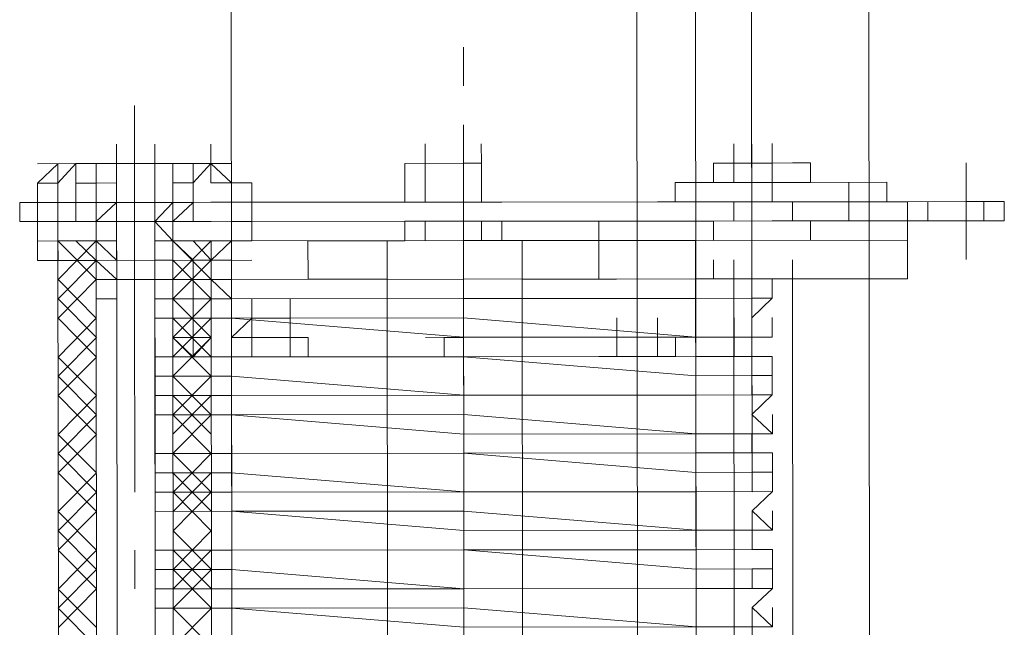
# Model space of a CAD drawing. Header units: inches. Extents: x -5850 to 5646, y 8947 to 13007.
# Tile 226 of 256: x -4032 to -4011, y 11076 to 11089. Entities that reach past the tile are written whole.
import ezdxf

# ---------------------------------------------------------------- set-up
doc = ezdxf.new("R2010")
doc.units = ezdxf.units.IN
doc.header["$MEASUREMENT"] = 0
doc.layers.add('at_Entity', color=7, linetype='Continuous')
doc.layers.add('at_Rect', color=7, linetype='Continuous')

msp = doc.modelspace()

# ---------------------------------------------------------------- linework, layer by layer
at = {"layer": 'at_Entity', "color": 7, "lineweight": 20}
for p, q in [((-4018.275, 10561.155), (-4019.022, 11398.348)), ((-4018.221, 10500.327), (-4019.022, 11398.348)), ((-4013.948, 11398.352), (-4013.146, 10500.332)), ((-4013.146, 10500.332), (-4013.948, 11398.352)), ((-4027.141, 10561.147), (-4027.826, 11328.222)), ((-4016.938, 10500.328), (-4017.677, 11328.231)), ((-4030.12, 11086.186), (-4030.12, 11086.61)), ((-4030.12, 11086.186), (-4030.12, 11086.61)), ((-4029.283, 11086.187), (-4029.284, 11086.611)), ((-4029.283, 11086.187), (-4029.284, 11086.611)), ((-4023.372, 11086.192), (-4023.373, 11086.616)), ((-4023.372, 11086.192), (-4023.373, 11086.616)), ((-4022.536, 11086.193), (-4022.536, 11086.617)), ((-4022.536, 11086.193), (-4022.536, 11086.617)), ((-4022.536, 11086.193), (-4022.536, 11086.617)), ((-4022.145, 11086.193), (-4022.146, 11086.617)), ((-4016.625, 11086.198), (-4016.625, 11086.622)), ((-4016.625, 11086.198), (-4016.625, 11086.622)), ((-4015.788, 11086.199), (-4015.789, 11086.623)), ((-4015.788, 11086.199), (-4015.789, 11086.623)), ((-4015.788, 11086.199), (-4015.789, 11086.623)), ((-4017.071, 11086.198), (-4017.07, 11085.774)), ((-4017.071, 11086.198), (-4016.625, 11086.198)), ((-4016.625, 11086.198), (-4015.788, 11086.199)), ((-4015.788, 11086.199), (-4016.625, 11086.198)), ((-4015.788, 11086.199), (-4016.625, 11086.198)), ((-4016.624, 11085.775), (-4016.625, 11086.198)), ((-4016.625, 11086.198), (-4016.624, 11085.775)), ((-4014.952, 11086.2), (-4015.788, 11086.199)), ((-4015.788, 11086.199), (-4015.342, 11086.2)), ((-4015.342, 11086.2), (-4014.952, 11086.2)), ((-4014.952, 11086.2), (-4014.951, 11085.776)), ((-4031.402, 11086.185), (-4031.848, 11085.761)), ((-4031.012, 11086.186), (-4031.402, 11086.185)), ((-4031.402, 11085.761), (-4031.012, 11086.186)), ((-4031.012, 11086.186), (-4030.566, 11086.186)), ((-4031.012, 11086.186), (-4031.011, 11085.762)), ((-4030.566, 11086.186), (-4028.893, 11086.187)), ((-4030.566, 11086.186), (-4030.565, 11085.338)), ((-4029.283, 11086.187), (-4030.12, 11086.186)), ((-4030.12, 11086.186), (-4029.283, 11086.187)), ((-4030.12, 11086.186), (-4030.119, 11085.339)), ((-4029.283, 11086.187), (-4029.282, 11085.339)), ((-4028.893, 11086.187), (-4028.447, 11086.188)), ((-4028.892, 11085.764), (-4028.893, 11086.187)), ((-4028.893, 11086.187), (-4028.892, 11085.34)), ((-4028.447, 11086.188), (-4027.61, 11086.189)), ((-4028.446, 11085.764), (-4028.056, 11086.188)), ((-4028.056, 11086.188), (-4028.056, 11085.764)), ((-4027.61, 11086.189), (-4027.61, 11085.765)), ((-4022.536, 11086.193), (-4023.818, 11086.192)), ((-4023.818, 11086.192), (-4023.818, 11085.344)), ((-4023.372, 11086.192), (-4022.536, 11086.193)), ((-4022.536, 11086.193), (-4023.372, 11086.192)), ((-4023.372, 11086.192), (-4023.371, 11085.345)), ((-4022.145, 11086.193), (-4022.536, 11086.193)), ((-4022.536, 11086.193), (-4022.145, 11086.193)), ((-4022.536, 11086.193), (-4022.535, 11085.346)), ((-4022.536, 11086.193), (-4022.145, 11086.193)), ((-4022.145, 11086.193), (-4022.145, 11085.346)), ((-4022.145, 11086.193), (-4022.145, 11085.346)), ((-4023.818, 11085.344), (-4023.818, 11085.768)), ((-4023.818, 11085.344), (-4023.818, 11085.768)), ((-4022.145, 11085.346), (-4022.145, 11085.77)), ((-4016.624, 11085.775), (-4017.907, 11085.773)), ((-4017.907, 11085.773), (-4017.907, 11085.35)), ((-4014.951, 11085.776), (-4016.624, 11085.775)), ((-4016.624, 11085.775), (-4015.788, 11085.775)), ((-4014.951, 11085.776), (-4015.788, 11085.775)), ((-4015.788, 11085.775), (-4015.787, 11085.352)), ((-4013.278, 11085.778), (-4014.951, 11085.776)), ((-4014.115, 11085.353), (-4014.115, 11085.777)), ((-4013.278, 11085.354), (-4013.278, 11085.778)), ((-4013.278, 11085.354), (-4013.278, 11085.778)), ((-4031.848, 11085.761), (-4031.847, 11084.919)), ((-4031.848, 11085.337), (-4031.848, 11085.761)), ((-4031.848, 11085.761), (-4031.402, 11085.761)), ((-4031.401, 11085.338), (-4031.402, 11085.761)), ((-4031.011, 11085.762), (-4030.565, 11085.762)), ((-4030.565, 11085.338), (-4030.565, 11085.762)), ((-4028.892, 11085.34), (-4028.892, 11085.764)), ((-4028.892, 11085.764), (-4028.446, 11085.764)), ((-4028.892, 11085.34), (-4028.892, 11085.764)), ((-4028.892, 11085.34), (-4028.892, 11085.764)), ((-4028.056, 11085.764), (-4027.61, 11085.765)), ((-4027.61, 11085.765), (-4027.164, 11085.765)), ((-4027.61, 11085.765), (-4027.609, 11085.341)), ((-4027.164, 11085.765), (-4027.163, 11085.341)), ((-4031.848, 11085.337), (-4032.238, 11085.337)), ((-4032.238, 11085.337), (-4032.238, 11084.919)), ((-4031.401, 11085.338), (-4031.848, 11085.337)), ((-4031.401, 11085.338), (-4031.848, 11085.337)), ((-4031.847, 11084.495), (-4031.848, 11085.337)), ((-4031.848, 11085.337), (-4031.847, 11084.495)), ((-4031.848, 11085.337), (-4031.847, 11084.919)), ((-4031.401, 11084.496), (-4031.401, 11085.338)), ((-4031.011, 11085.338), (-4031.401, 11085.338)), ((-4031.401, 11085.338), (-4031.401, 11084.919)), ((-4030.565, 11085.338), (-4031.011, 11085.338)), ((-4030.565, 11085.338), (-4028.892, 11085.34)), ((-4030.119, 11085.339), (-4030.565, 11085.338)), ((-4030.119, 11085.339), (-4030.118, 11084.921)), ((-4030.119, 11085.339), (-4030.118, 11084.921)), ((-4030.118, 11084.921), (-4030.119, 11085.339)), ((-4030.119, 11085.339), (-4029.282, 11085.339)), ((-4028.892, 11085.34), (-4029.282, 11085.339)), ((-4029.282, 11085.339), (-4029.282, 11084.921)), ((-4029.282, 11085.339), (-4029.282, 11084.921)), ((-4029.282, 11084.921), (-4029.282, 11085.339)), ((-4029.282, 11084.921), (-4029.282, 11085.339)), ((-4028.446, 11085.34), (-4028.892, 11085.34)), ((-4023.818, 11085.344), (-4028.446, 11085.34)), ((-4023.371, 11085.345), (-4028.056, 11085.341)), ((-4027.609, 11085.341), (-4027.163, 11085.341)), ((-4027.609, 11085.341), (-4027.609, 11084.499)), ((-4027.609, 11084.923), (-4027.609, 11085.341)), ((-4027.163, 11085.341), (-4027.163, 11084.923)), ((-4027.163, 11085.341), (-4027.163, 11084.923)), ((-4023.818, 11085.344), (-4022.535, 11085.346)), ((-4022.145, 11085.346), (-4023.818, 11085.344)), ((-4018.297, 11085.349), (-4022.535, 11085.346)), ((-4022.535, 11085.346), (-4022.145, 11085.346)), ((-4022.145, 11085.346), (-4021.698, 11085.346)), ((-4017.07, 11085.35), (-4018.297, 11085.349)), ((-4016.234, 11085.351), (-4017.07, 11085.35)), ((-4016.624, 11084.933), (-4016.624, 11085.351)), ((-4015.787, 11085.352), (-4016.234, 11085.351)), ((-4014.115, 11085.353), (-4015.787, 11085.352)), ((-4014.951, 11085.352), (-4015.787, 11085.352)), ((-4015.341, 11084.934), (-4015.341, 11085.352)), ((-4014.115, 11085.353), (-4014.951, 11085.352)), ((-4013.278, 11085.354), (-4014.115, 11085.353)), ((-4014.114, 11084.935), (-4014.115, 11085.353)), ((-4014.114, 11084.935), (-4014.115, 11085.353)), ((-4013.668, 11084.935), (-4013.668, 11085.353)), ((-4012.832, 11085.354), (-4013.278, 11085.354)), ((-4011.549, 11085.355), (-4012.832, 11085.354)), ((-4012.385, 11084.936), (-4012.386, 11085.355)), ((-4010.713, 11085.356), (-4011.549, 11085.355)), ((-4011.159, 11084.937), (-4011.159, 11085.356)), ((-4010.713, 11084.938), (-4010.713, 11085.356)), ((-4031.847, 11084.919), (-4032.238, 11084.919)), ((-4031.847, 11084.919), (-4031.846, 11084.071)), ((-4031.401, 11084.919), (-4031.847, 11084.919)), ((-4030.565, 11084.92), (-4031.401, 11084.919)), ((-4031.401, 11084.496), (-4031.401, 11084.919)), ((-4030.118, 11084.921), (-4030.565, 11084.92)), ((-4030.564, 11084.496), (-4030.565, 11084.92)), ((-4030.564, 11084.496), (-4030.565, 11084.92)), ((-4030.118, 11084.921), (-4029.282, 11084.921)), ((-4030.118, 11084.921), (-4030.117, 11083.655)), ((-4028.446, 11084.922), (-4029.282, 11084.921)), ((-4028.891, 11084.498), (-4029.282, 11084.921)), ((-4029.281, 11083.655), (-4029.282, 11084.921)), ((-4028.891, 11084.498), (-4028.892, 11084.922)), ((-4028.891, 11084.498), (-4028.892, 11084.922)), ((-4028.891, 11084.498), (-4028.892, 11084.922)), ((-4028.055, 11084.922), (-4028.446, 11084.922)), ((-4023.371, 11084.927), (-4028.055, 11084.922)), ((-4027.163, 11084.923), (-4027.609, 11084.923)), ((-4027.609, 11084.923), (-4027.609, 11084.499)), ((-4027.609, 11084.499), (-4027.609, 11084.923)), ((-4027.163, 11084.923), (-4027.163, 11084.499)), ((-4023.371, 11084.927), (-4023.817, 11084.926)), ((-4023.817, 11084.926), (-4023.817, 11084.502)), ((-4017.906, 11084.931), (-4023.371, 11084.927)), ((-4023.371, 11084.927), (-4023.371, 11084.503)), ((-4022.534, 11084.503), (-4022.535, 11084.927)), ((-4021.698, 11084.928), (-4022.144, 11084.928)), ((-4022.144, 11084.504), (-4022.144, 11084.928)), ((-4022.144, 11084.928), (-4022.144, 11084.504)), ((-4021.698, 11084.504), (-4021.698, 11084.928)), ((-4021.698, 11084.504), (-4021.698, 11084.928)), ((-4019.579, 11084.506), (-4019.579, 11084.93)), ((-4017.07, 11084.932), (-4017.906, 11084.931)), ((-4017.07, 11084.932), (-4014.951, 11084.934)), ((-4017.07, 11084.932), (-4015.787, 11084.933)), ((-4017.07, 11084.932), (-4017.069, 11084.508)), ((-4015.787, 11084.933), (-4014.114, 11084.935)), ((-4014.951, 11084.934), (-4015.787, 11084.933)), ((-4014.114, 11084.935), (-4014.951, 11084.934)), ((-4014.951, 11084.934), (-4014.95, 11084.51)), ((-4013.278, 11084.936), (-4014.114, 11084.935)), ((-4012.832, 11084.936), (-4013.278, 11084.936)), ((-4011.549, 11084.937), (-4012.832, 11084.936)), ((-4012.831, 11084.512), (-4012.832, 11084.936)), ((-4010.713, 11084.938), (-4011.549, 11084.937)), ((-4031.846, 11084.071), (-4031.847, 11084.495)), ((-4031.4, 11084.072), (-4031.401, 11084.496)), ((-4031.4, 11084.072), (-4031.401, 11084.496)), ((-4030.564, 11084.496), (-4031.401, 11084.496)), ((-4031.376, 11056.619), (-4031.401, 11084.496)), ((-4030.118, 11084.497), (-4030.564, 11084.496)), ((-4030.564, 11084.496), (-4030.118, 11084.497)), ((-4030.564, 11084.496), (-4030.563, 11083.654)), ((-4030.564, 11084.496), (-4030.563, 11083.23)), ((-4030.117, 11083.655), (-4030.118, 11084.497)), ((-4029.282, 11084.497), (-4028.891, 11084.498)), ((-4029.282, 11084.497), (-4028.891, 11084.498)), ((-4029.282, 11084.497), (-4029.281, 11083.655)), ((-4028.891, 11084.498), (-4028.055, 11084.499)), ((-4028.891, 11083.656), (-4028.891, 11084.498)), ((-4028.891, 11084.498), (-4028.89, 11083.232)), ((-4028.03, 11056.622), (-4028.055, 11084.499)), ((-4028.054, 11083.656), (-4028.055, 11084.499)), ((-4028.055, 11084.499), (-4027.609, 11084.499)), ((-4027.609, 11084.499), (-4028.054, 11084.075)), ((-4027.609, 11084.499), (-4022.534, 11084.503)), ((-4027.163, 11084.499), (-4027.609, 11084.499)), ((-4027.609, 11084.499), (-4027.608, 11084.075)), ((-4027.584, 11056.622), (-4027.609, 11084.499)), ((-4027.609, 11084.499), (-4027.608, 11084.075)), ((-4025.936, 11084.5), (-4023.371, 11084.503)), ((-4023.817, 11084.502), (-4025.936, 11084.5)), ((-4025.936, 11084.5), (-4025.935, 11083.658)), ((-4024.207, 11084.502), (-4021.252, 11084.505)), ((-4024.182, 11056.625), (-4024.207, 11084.502)), ((-4023.817, 11084.502), (-4021.698, 11084.504)), ((-4021.698, 11084.504), (-4023.817, 11084.502)), ((-4017.46, 11084.508), (-4022.534, 11084.503)), ((-4019.579, 11084.506), (-4022.144, 11084.504)), ((-4021.698, 11084.504), (-4019.579, 11084.506)), ((-4021.252, 11084.505), (-4021.227, 11056.628)), ((-4019.578, 11083.664), (-4019.579, 11084.506)), ((-4019.579, 11084.506), (-4019.188, 11084.506)), ((-4019.579, 11084.506), (-4019.188, 11084.506)), ((-4012.831, 11084.512), (-4019.188, 11084.506)), ((-4019.188, 11084.506), (-4017.906, 11084.508)), ((-4012.831, 11084.512), (-4017.906, 11084.508)), ((-4017.46, 11084.508), (-4017.459, 11083.666)), ((-4017.435, 11056.631), (-4017.46, 11084.508)), ((-4017.069, 11084.508), (-4014.95, 11084.51)), ((-4012.83, 11083.67), (-4012.831, 11084.512)), ((-4031.4, 11084.072), (-4031.846, 11084.071)), ((-4029.281, 11083.655), (-4029.281, 11084.074)), ((-4027.608, 11084.075), (-4028.054, 11084.075)), ((-4028.054, 11083.656), (-4028.054, 11084.075)), ((-4028.054, 11083.656), (-4028.054, 11084.075)), ((-4017.459, 11083.666), (-4017.459, 11084.084)), ((-4017.069, 11083.666), (-4017.069, 11084.085)), ((-4016.622, 11083.667), (-4016.623, 11084.085)), ((-4016.622, 11083.667), (-4016.623, 11084.085)), ((-4015.34, 11083.668), (-4015.34, 11084.086)), ((-4015.34, 11083.668), (-4015.34, 11084.086)), ((-4015.34, 11083.668), (-4015.34, 11084.086)), ((-4012.83, 11083.67), (-4012.831, 11084.088)), ((-4030.563, 11083.654), (-4030.117, 11083.655)), ((-4030.563, 11083.23), (-4030.563, 11083.654)), ((-4030.117, 11083.655), (-4029.281, 11083.655)), ((-4029.281, 11083.655), (-4030.117, 11083.655)), ((-4030.094, 11057.886), (-4030.117, 11083.655)), ((-4029.281, 11083.655), (-4028.891, 11083.656)), ((-4028.891, 11083.656), (-4029.281, 11083.655)), ((-4028.891, 11083.656), (-4029.281, 11083.655)), ((-4029.281, 11083.655), (-4029.258, 11057.887)), ((-4029.281, 11083.655), (-4029.281, 11083.232)), ((-4029.281, 11083.232), (-4029.281, 11083.655)), ((-4028.89, 11083.232), (-4028.891, 11083.656)), ((-4028.891, 11083.656), (-4028.89, 11083.232)), ((-4028.89, 11083.232), (-4028.891, 11083.656)), ((-4028.891, 11083.656), (-4028.444, 11083.656)), ((-4028.891, 11083.656), (-4028.054, 11083.656)), ((-4028.054, 11083.656), (-4028.444, 11083.656)), ((-4027.608, 11083.657), (-4028.054, 11083.656)), ((-4028.054, 11083.656), (-4027.608, 11083.233)), ((-4028.054, 11083.656), (-4028.054, 11083.233)), ((-4028.054, 11083.656), (-4028.054, 11083.233)), ((-4022.533, 11083.661), (-4027.608, 11083.657)), ((-4025.935, 11083.658), (-4024.206, 11083.66)), ((-4024.206, 11083.66), (-4025.935, 11083.658)), ((-4017.459, 11083.666), (-4022.533, 11083.661)), ((-4019.578, 11083.664), (-4021.251, 11083.663)), ((-4021.251, 11083.663), (-4019.578, 11083.664)), ((-4019.578, 11083.664), (-4019.188, 11083.664)), ((-4019.188, 11083.664), (-4019.578, 11083.664)), ((-4012.83, 11083.67), (-4019.188, 11083.664)), ((-4019.188, 11083.664), (-4017.069, 11083.666)), ((-4016.232, 11083.667), (-4017.459, 11083.666)), ((-4017.069, 11083.666), (-4015.786, 11083.667)), ((-4016.622, 11083.667), (-4017.069, 11083.666)), ((-4016.622, 11083.667), (-4017.069, 11083.666)), ((-4016.622, 11083.667), (-4015.34, 11083.668)), ((-4015.34, 11083.668), (-4016.622, 11083.667)), ((-4016.599, 11057.898), (-4016.622, 11083.667)), ((-4016.232, 11083.243), (-4016.232, 11083.667)), ((-4015.786, 11083.667), (-4012.83, 11083.67)), ((-4015.786, 11083.244), (-4015.786, 11083.667)), ((-4015.34, 11083.668), (-4015.317, 11057.899)), ((-4030.117, 11083.231), (-4030.563, 11083.23)), ((-4030.54, 11057.886), (-4030.563, 11083.23)), ((-4029.281, 11083.232), (-4028.89, 11083.232)), ((-4029.281, 11083.232), (-4028.89, 11083.232)), ((-4029.28, 11082.808), (-4029.281, 11083.232)), ((-4029.281, 11083.232), (-4029.28, 11082.808)), ((-4028.89, 11083.232), (-4028.868, 11057.887)), ((-4028.89, 11083.232), (-4028.89, 11082.808)), ((-4028.89, 11082.808), (-4028.89, 11083.232)), ((-4028.89, 11083.232), (-4028.444, 11083.232)), ((-4028.89, 11082.808), (-4028.89, 11083.232)), ((-4028.054, 11083.233), (-4028.444, 11083.232)), ((-4027.608, 11083.233), (-4028.054, 11083.233)), ((-4028.054, 11083.233), (-4028.053, 11082.809)), ((-4028.054, 11083.233), (-4028.053, 11082.809)), ((-4028.053, 11082.809), (-4028.054, 11083.233)), ((-4027.608, 11083.233), (-4022.533, 11083.238)), ((-4022.533, 11083.238), (-4027.608, 11083.233)), ((-4026.325, 11082.81), (-4026.325, 11083.234)), ((-4022.533, 11083.238), (-4017.459, 11083.242)), ((-4017.459, 11083.242), (-4022.533, 11083.238)), ((-4017.459, 11083.242), (-4015.786, 11083.244)), ((-4015.786, 11083.244), (-4017.459, 11083.242)), ((-4015.786, 11083.244), (-4016.232, 11083.243)), ((-4016.231, 11082.819), (-4015.786, 11083.244)), ((-4028.89, 11082.808), (-4029.28, 11082.808)), ((-4029.28, 11082.808), (-4028.89, 11082.808)), ((-4029.28, 11082.808), (-4029.279, 11081.96)), ((-4028.89, 11082.808), (-4028.444, 11082.809)), ((-4028.053, 11082.809), (-4028.89, 11082.808)), ((-4028.053, 11082.809), (-4028.89, 11082.808)), ((-4028.89, 11082.808), (-4028.889, 11082.384)), ((-4028.889, 11082.384), (-4028.89, 11082.808)), ((-4028.053, 11082.809), (-4028.444, 11082.809)), ((-4028.053, 11082.809), (-4027.607, 11082.809)), ((-4027.607, 11082.809), (-4028.053, 11082.809)), ((-4028.053, 11082.385), (-4028.053, 11082.809)), ((-4028.053, 11082.809), (-4028.053, 11082.385)), ((-4022.533, 11082.814), (-4027.607, 11082.809)), ((-4027.607, 11082.809), (-4022.532, 11082.39)), ((-4026.325, 11082.81), (-4027.161, 11082.81)), ((-4027.161, 11082.386), (-4027.161, 11082.81)), ((-4027.161, 11082.386), (-4027.161, 11082.81)), ((-4027.161, 11082.386), (-4027.161, 11082.81)), ((-4026.324, 11082.387), (-4026.325, 11082.81)), ((-4026.324, 11082.387), (-4026.325, 11082.81)), ((-4026.324, 11082.387), (-4026.325, 11082.81)), ((-4026.324, 11082.387), (-4026.325, 11082.81)), ((-4026.324, 11082.387), (-4026.325, 11082.81)), ((-4022.533, 11082.814), (-4017.458, 11082.395)), ((-4019.186, 11082.393), (-4019.187, 11082.817)), ((-4018.294, 11082.394), (-4018.295, 11082.818)), ((-4018.294, 11082.394), (-4018.295, 11082.818)), ((-4016.231, 11082.396), (-4016.231, 11082.819)), ((-4015.785, 11082.396), (-4015.785, 11082.82)), ((-4029.279, 11081.96), (-4029.28, 11082.384)), ((-4028.443, 11081.961), (-4028.889, 11082.384)), ((-4028.053, 11082.385), (-4028.443, 11081.961)), ((-4027.607, 11082.385), (-4027.161, 11082.386)), ((-4027.606, 11081.962), (-4027.607, 11082.385)), ((-4026.324, 11082.387), (-4027.161, 11082.386)), ((-4027.161, 11082.386), (-4027.16, 11081.962)), ((-4027.16, 11081.962), (-4027.161, 11082.386)), ((-4026.324, 11082.387), (-4026.324, 11081.963)), ((-4026.324, 11081.963), (-4026.324, 11082.387)), ((-4026.324, 11082.387), (-4025.934, 11082.387)), ((-4026.324, 11081.963), (-4026.324, 11082.387)), ((-4026.324, 11082.387), (-4026.324, 11081.963)), ((-4026.324, 11082.387), (-4025.934, 11082.387)), ((-4025.934, 11082.387), (-4026.324, 11082.387)), ((-4026.324, 11082.387), (-4026.324, 11081.963)), ((-4025.934, 11082.387), (-4025.934, 11081.963)), ((-4017.458, 11082.395), (-4022.532, 11082.39)), ((-4018.294, 11082.394), (-4019.186, 11082.393)), ((-4018.294, 11082.394), (-4019.186, 11082.393)), ((-4019.186, 11082.393), (-4018.74, 11082.393)), ((-4019.186, 11082.393), (-4019.186, 11081.969)), ((-4019.186, 11082.393), (-4018.74, 11082.393)), ((-4019.186, 11082.393), (-4019.186, 11081.969)), ((-4018.74, 11082.393), (-4018.74, 11081.97)), ((-4018.74, 11082.393), (-4018.74, 11081.97)), ((-4018.294, 11082.394), (-4018.294, 11081.97)), ((-4018.294, 11081.97), (-4018.294, 11082.394)), ((-4017.903, 11081.97), (-4017.904, 11082.394)), ((-4017.903, 11081.97), (-4017.904, 11082.394)), ((-4017.458, 11082.395), (-4015.785, 11082.396)), ((-4015.785, 11082.396), (-4017.458, 11082.395)), ((-4015.785, 11082.396), (-4016.231, 11082.396)), ((-4016.231, 11081.972), (-4016.231, 11082.396)), ((-4016.231, 11082.396), (-4015.785, 11082.396)), ((-4027.606, 11081.962), (-4029.279, 11081.96)), ((-4029.279, 11081.96), (-4028.889, 11081.961)), ((-4029.279, 11081.96), (-4029.279, 11081.542)), ((-4028.443, 11081.961), (-4027.606, 11081.962)), ((-4027.606, 11081.962), (-4022.532, 11081.966)), ((-4022.532, 11081.966), (-4027.606, 11081.962)), ((-4027.16, 11081.962), (-4027.606, 11081.962)), ((-4026.324, 11081.963), (-4027.16, 11081.962)), ((-4027.16, 11081.962), (-4026.324, 11081.963)), ((-4025.934, 11081.963), (-4026.324, 11081.963)), ((-4017.457, 11081.971), (-4022.532, 11081.966)), ((-4022.532, 11081.966), (-4017.457, 11081.552)), ((-4018.294, 11081.97), (-4019.186, 11081.969)), ((-4018.294, 11081.97), (-4019.186, 11081.969)), ((-4018.74, 11081.97), (-4019.186, 11081.969)), ((-4018.74, 11081.97), (-4019.186, 11081.969)), ((-4017.457, 11081.971), (-4015.784, 11081.972)), ((-4015.784, 11081.972), (-4016.231, 11081.972)), ((-4015.784, 11081.554), (-4015.784, 11081.972)), ((-4029.279, 11081.542), (-4027.606, 11081.543)), ((-4029.279, 11081.542), (-4029.279, 11081.118)), ((-4027.606, 11081.543), (-4022.531, 11081.124)), ((-4017.457, 11081.552), (-4015.784, 11081.554)), ((-4016.23, 11081.13), (-4016.23, 11081.554)), ((-4016.23, 11081.554), (-4015.784, 11081.554)), ((-4015.784, 11081.13), (-4015.784, 11081.554)), ((-4029.279, 11081.118), (-4027.606, 11081.12)), ((-4029.278, 11080.694), (-4029.279, 11081.118)), ((-4029.279, 11081.118), (-4029.278, 11080.694)), ((-4022.531, 11081.124), (-4027.606, 11081.12)), ((-4022.531, 11081.124), (-4017.457, 11081.129)), ((-4017.457, 11081.129), (-4022.531, 11081.124)), ((-4017.457, 11081.129), (-4015.784, 11081.13)), ((-4015.784, 11081.13), (-4017.457, 11081.129)), ((-4015.784, 11081.13), (-4016.23, 11081.13)), ((-4016.229, 11080.706), (-4015.784, 11081.13)), ((-4029.278, 11080.694), (-4027.605, 11080.696)), ((-4027.605, 11080.696), (-4029.278, 11080.694)), ((-4029.278, 11080.694), (-4029.277, 11079.852)), ((-4022.531, 11080.7), (-4027.605, 11080.696)), ((-4027.605, 11080.696), (-4022.53, 11080.277)), ((-4022.531, 11080.7), (-4017.456, 11080.281)), ((-4015.783, 11080.283), (-4016.229, 11080.706)), ((-4015.783, 11080.283), (-4015.783, 11080.706)), ((-4029.277, 11079.852), (-4029.278, 11080.271)), ((-4017.456, 11080.281), (-4022.53, 11080.277)), ((-4017.456, 11080.281), (-4015.783, 11080.283)), ((-4015.783, 11080.283), (-4017.456, 11080.281)), ((-4016.229, 11080.282), (-4015.783, 11080.283)), ((-4016.229, 11079.864), (-4016.229, 11080.282)), ((-4029.277, 11079.852), (-4027.605, 11079.854)), ((-4027.605, 11079.854), (-4029.277, 11079.852)), ((-4029.277, 11079.852), (-4029.277, 11079.428)), ((-4027.605, 11079.854), (-4022.53, 11079.858)), ((-4022.53, 11079.858), (-4027.605, 11079.854)), ((-4017.455, 11079.863), (-4022.53, 11079.858)), ((-4022.53, 11079.858), (-4017.455, 11079.439)), ((-4017.455, 11079.863), (-4015.783, 11079.864)), ((-4015.783, 11079.864), (-4016.229, 11079.864)), ((-4015.782, 11079.441), (-4015.783, 11079.864)), ((-4029.277, 11079.428), (-4027.604, 11079.43)), ((-4029.277, 11079.428), (-4029.277, 11079.005)), ((-4027.604, 11079.43), (-4022.529, 11079.011)), ((-4017.455, 11079.439), (-4015.782, 11079.441)), ((-4016.228, 11079.44), (-4015.782, 11079.441)), ((-4016.228, 11079.016), (-4016.228, 11079.44)), ((-4015.782, 11079.017), (-4015.782, 11079.441)), ((-4029.277, 11079.005), (-4027.604, 11079.006)), ((-4029.276, 11078.586), (-4029.277, 11079.005)), ((-4029.277, 11079.005), (-4029.276, 11078.586)), ((-4022.529, 11079.011), (-4027.604, 11079.006)), ((-4022.529, 11079.011), (-4017.455, 11079.015)), ((-4017.455, 11079.015), (-4022.529, 11079.011)), ((-4017.455, 11079.015), (-4015.782, 11079.017)), ((-4015.782, 11079.017), (-4017.455, 11079.015)), ((-4015.782, 11079.017), (-4016.228, 11079.016)), ((-4016.228, 11078.598), (-4015.782, 11079.017)), ((-4029.276, 11078.586), (-4027.603, 11078.588)), ((-4027.603, 11078.588), (-4029.276, 11078.586)), ((-4029.276, 11078.586), (-4029.276, 11077.739)), ((-4027.603, 11078.588), (-4022.529, 11078.592)), ((-4027.603, 11078.588), (-4022.529, 11078.169)), ((-4022.529, 11078.592), (-4017.454, 11078.173)), ((-4015.781, 11078.175), (-4016.228, 11078.598)), ((-4015.781, 11078.175), (-4015.781, 11078.598)), ((-4029.276, 11077.739), (-4029.276, 11078.163)), ((-4017.454, 11078.173), (-4022.529, 11078.169)), ((-4017.454, 11078.173), (-4015.781, 11078.175)), ((-4015.781, 11078.175), (-4017.454, 11078.173)), ((-4016.227, 11078.174), (-4015.781, 11078.175)), ((-4016.227, 11077.75), (-4016.227, 11078.174)), ((-4029.276, 11077.739), (-4027.603, 11077.74)), ((-4027.603, 11077.74), (-4029.276, 11077.739)), ((-4029.276, 11077.739), (-4029.275, 11077.315)), ((-4027.603, 11077.74), (-4022.528, 11077.745)), ((-4022.528, 11077.745), (-4027.603, 11077.74)), ((-4017.454, 11077.749), (-4022.528, 11077.745)), ((-4022.528, 11077.745), (-4017.453, 11077.326)), ((-4017.454, 11077.749), (-4015.781, 11077.751)), ((-4015.781, 11077.751), (-4016.227, 11077.75)), ((-4015.78, 11077.327), (-4015.781, 11077.751)), ((-4029.275, 11077.315), (-4027.602, 11077.317)), ((-4029.275, 11077.315), (-4029.275, 11076.891)), ((-4027.602, 11077.317), (-4022.527, 11076.897)), ((-4017.453, 11077.326), (-4015.78, 11077.327)), ((-4016.226, 11076.903), (-4016.226, 11077.327)), ((-4016.226, 11077.327), (-4015.78, 11077.327)), ((-4015.78, 11076.903), (-4015.78, 11077.327)), ((-4029.275, 11076.891), (-4027.602, 11076.893)), ((-4029.274, 11076.473), (-4029.275, 11076.891)), ((-4029.275, 11076.891), (-4029.274, 11076.473)), ((-4027.602, 11076.893), (-4022.527, 11076.897)), ((-4022.527, 11076.897), (-4017.453, 11076.902)), ((-4017.453, 11076.902), (-4022.527, 11076.897)), ((-4017.453, 11076.902), (-4015.78, 11076.903)), ((-4015.78, 11076.903), (-4017.453, 11076.902)), ((-4015.78, 11076.903), (-4016.226, 11076.903)), ((-4016.226, 11076.485), (-4015.78, 11076.903)), ((-4029.274, 11076.473), (-4027.602, 11076.474)), ((-4027.602, 11076.474), (-4029.274, 11076.473)), ((-4029.274, 11076.473), (-4029.274, 11075.625)), ((-4027.602, 11076.474), (-4022.527, 11076.479)), ((-4027.602, 11076.474), (-4022.527, 11076.055)), ((-4022.527, 11076.479), (-4017.452, 11076.06)), ((-4015.779, 11076.061), (-4016.226, 11076.485)), ((-4015.779, 11076.061), (-4015.78, 11076.485)), ((-4017.452, 11076.06), (-4022.527, 11076.055)), ((-4017.452, 11076.06), (-4015.779, 11076.061)), ((-4015.779, 11076.061), (-4017.452, 11076.06)), ((-4016.225, 11075.637), (-4016.225, 11076.061)), ((-4016.225, 11076.061), (-4015.779, 11076.061))]:
    msp.add_line(p, q, dxfattribs=at)
at = {"layer": 'at_Entity', "color": 3, "lineweight": 20}
for p, q in [((-4016.231, 11082.396), (-4016.242, 11095.065)), ((-4022.538, 11088.73), (-4022.537, 11087.883)), ((-4016.236, 11087.888), (-4016.234, 11085.351)), ((-4029.73, 11087.453), (-4029.727, 11083.231)), ((-4022.536, 11087.035), (-4022.533, 11082.814)), ((-4030.12, 11086.186), (-4030.12, 11086.61)), ((-4029.283, 11086.187), (-4029.284, 11086.611)), ((-4028.056, 11086.188), (-4028.057, 11086.612)), ((-4023.372, 11086.192), (-4023.373, 11086.616)), ((-4022.536, 11086.193), (-4022.536, 11086.617)), ((-4022.536, 11086.193), (-4022.536, 11086.617)), ((-4022.536, 11086.617), (-4022.535, 11085.346)), ((-4015.788, 11086.199), (-4016.625, 11086.198)), ((-4015.787, 11085.352), (-4015.788, 11086.199)), ((-4011.55, 11086.203), (-4011.548, 11084.089)), ((-4027.61, 11086.189), (-4031.848, 11086.185)), ((-4031.012, 11086.186), (-4031.402, 11086.185)), ((-4031.402, 11086.185), (-4031.402, 11085.761)), ((-4030.566, 11086.186), (-4031.012, 11086.186)), ((-4030.565, 11085.762), (-4030.566, 11086.186)), ((-4028.446, 11085.764), (-4028.447, 11086.188)), ((-4028.447, 11086.188), (-4028.056, 11086.188)), ((-4028.056, 11086.188), (-4027.61, 11085.765)), ((-4027.608, 11083.657), (-4027.61, 11086.189)), ((-4031.402, 11085.761), (-4031.848, 11085.761)), ((-4031.848, 11085.761), (-4031.847, 11084.495)), ((-4031.402, 11085.761), (-4031.401, 11084.496)), ((-4031.011, 11085.338), (-4031.011, 11085.762)), ((-4030.119, 11085.763), (-4030.565, 11085.762)), ((-4030.565, 11085.338), (-4030.565, 11085.762)), ((-4030.565, 11085.338), (-4030.565, 11085.762)), ((-4030.118, 11084.497), (-4030.119, 11085.763)), ((-4029.282, 11085.339), (-4029.283, 11085.763)), ((-4028.891, 11084.498), (-4028.892, 11085.764)), ((-4028.892, 11085.764), (-4028.446, 11085.764)), ((-4028.446, 11085.34), (-4028.446, 11085.764)), ((-4027.61, 11085.765), (-4027.164, 11085.765)), ((-4027.164, 11085.765), (-4027.163, 11084.499)), ((-4030.565, 11085.338), (-4031.011, 11085.338)), ((-4031.011, 11084.92), (-4031.011, 11085.338)), ((-4030.565, 11084.92), (-4030.119, 11085.339)), ((-4030.119, 11085.339), (-4030.565, 11084.92)), ((-4030.565, 11084.92), (-4030.565, 11085.338)), ((-4030.118, 11084.921), (-4030.119, 11085.339)), ((-4029.282, 11084.921), (-4028.892, 11085.34)), ((-4028.892, 11084.922), (-4028.892, 11085.34)), ((-4028.446, 11085.34), (-4028.892, 11084.922)), ((-4028.446, 11084.922), (-4028.446, 11085.34)), ((-4028.446, 11084.922), (-4028.446, 11085.34)), ((-4028.446, 11084.922), (-4028.446, 11085.34)), ((-4022.533, 11083.238), (-4022.535, 11085.346)), ((-4022.535, 11085.346), (-4022.535, 11084.927)), ((-4016.232, 11083.243), (-4016.234, 11085.351)), ((-4016.232, 11083.243), (-4016.234, 11085.351)), ((-4012.832, 11084.936), (-4012.832, 11085.354)), ((-4030.565, 11084.92), (-4031.011, 11084.92)), ((-4031.011, 11084.92), (-4030.565, 11084.92)), ((-4028.446, 11084.922), (-4028.892, 11084.922)), ((-4028.446, 11084.922), (-4028.892, 11084.922)), ((-4028.891, 11084.498), (-4028.892, 11084.922)), ((-4022.535, 11084.927), (-4022.534, 11084.503)), ((-4031.847, 11084.495), (-4031.401, 11084.496)), ((-4031.401, 11084.496), (-4031.4, 11084.072)), ((-4031.401, 11084.496), (-4031.01, 11084.496)), ((-4031.401, 11084.496), (-4030.563, 11083.654)), ((-4031.4, 11083.654), (-4030.564, 11084.496)), ((-4031.01, 11084.496), (-4030.564, 11084.072)), ((-4030.564, 11084.496), (-4030.118, 11084.497)), ((-4030.118, 11084.497), (-4030.564, 11084.496)), ((-4030.564, 11084.496), (-4030.118, 11084.497)), ((-4030.564, 11084.072), (-4030.564, 11084.496)), ((-4030.564, 11084.496), (-4030.118, 11084.073)), ((-4028.891, 11084.498), (-4029.282, 11084.497)), ((-4029.282, 11084.497), (-4028.891, 11084.498)), ((-4028.891, 11083.656), (-4028.055, 11084.499)), ((-4028.445, 11084.074), (-4028.891, 11084.498)), ((-4028.891, 11084.498), (-4028.054, 11083.656)), ((-4028.445, 11084.498), (-4028.054, 11084.075)), ((-4027.163, 11084.499), (-4027.609, 11084.499)), ((-4027.609, 11084.499), (-4027.608, 11084.075)), ((-4022.534, 11084.503), (-4022.534, 11084.08)), ((-4022.534, 11084.08), (-4022.534, 11084.503)), ((-4022.534, 11084.503), (-4022.534, 11084.08)), ((-4027.162, 11084.076), (-4031.846, 11084.071)), ((-4031.4, 11084.072), (-4030.564, 11084.072)), ((-4031.4, 11083.23), (-4030.564, 11084.072)), ((-4030.118, 11084.073), (-4030.564, 11084.072)), ((-4030.564, 11084.072), (-4030.118, 11084.073)), ((-4030.564, 11084.072), (-4030.117, 11083.655)), ((-4029.281, 11084.074), (-4028.891, 11084.074)), ((-4028.891, 11084.074), (-4029.281, 11084.074)), ((-4029.281, 11084.074), (-4028.891, 11084.074)), ((-4028.891, 11084.074), (-4028.054, 11083.233)), ((-4028.89, 11083.232), (-4028.054, 11084.075)), ((-4027.608, 11084.075), (-4028.445, 11084.074)), ((-4028.444, 11083.656), (-4028.445, 11084.074)), ((-4028.444, 11083.656), (-4028.445, 11084.074)), ((-4022.534, 11084.08), (-4022.533, 11083.661)), ((-4022.534, 11084.08), (-4022.533, 11083.661)), ((-4031.4, 11083.654), (-4030.563, 11082.807)), ((-4031.399, 11082.806), (-4030.563, 11083.654)), ((-4030.117, 11083.655), (-4030.563, 11083.654)), ((-4030.563, 11083.654), (-4030.117, 11083.655)), ((-4029.281, 11083.655), (-4028.891, 11083.656)), ((-4028.891, 11083.656), (-4029.281, 11083.655)), ((-4029.281, 11083.655), (-4028.891, 11083.656)), ((-4028.444, 11083.656), (-4028.444, 11083.232)), ((-4022.533, 11083.661), (-4022.533, 11083.238)), ((-4022.533, 11083.238), (-4022.533, 11083.661)), ((-4022.532, 11082.39), (-4022.533, 11083.661)), ((-4016.622, 11083.667), (-4016.621, 11081.971)), ((-4016.232, 11083.667), (-4016.232, 11083.243)), ((-4016.232, 11083.243), (-4016.232, 11083.667)), ((-4031.4, 11083.23), (-4030.562, 11082.383)), ((-4029.723, 11079.004), (-4029.727, 11083.231)), ((-4028.89, 11083.232), (-4028.053, 11082.385)), ((-4028.889, 11082.384), (-4028.054, 11083.233)), ((-4028.444, 11083.232), (-4028.443, 11081.961)), ((-4027.161, 11082.81), (-4027.161, 11083.233)), ((-4016.232, 11083.243), (-4016.228, 11079.44)), ((-4031.399, 11082.806), (-4030.562, 11081.959)), ((-4031.398, 11081.958), (-4030.563, 11082.807)), ((-4028.89, 11082.808), (-4028.053, 11081.961)), ((-4028.889, 11081.961), (-4028.053, 11082.809)), ((-4027.607, 11082.385), (-4027.161, 11082.81)), ((-4027.161, 11082.81), (-4027.16, 11081.962)), ((-4027.161, 11082.386), (-4027.161, 11082.81)), ((-4027.161, 11082.81), (-4027.161, 11082.386)), ((-4027.161, 11082.386), (-4027.161, 11082.81)), ((-4027.161, 11082.386), (-4027.161, 11082.81)), ((-4026.325, 11082.81), (-4026.324, 11081.963)), ((-4022.533, 11082.814), (-4022.532, 11082.39)), ((-4022.532, 11082.39), (-4022.533, 11082.814)), ((-4019.186, 11082.393), (-4019.187, 11082.817)), ((-4018.294, 11082.394), (-4018.295, 11082.818)), ((-4018.294, 11082.394), (-4018.295, 11082.818)), ((-4031.398, 11081.54), (-4030.562, 11082.383)), ((-4028.889, 11081.542), (-4028.053, 11082.385)), ((-4028.889, 11082.384), (-4028.053, 11082.385)), ((-4028.889, 11082.384), (-4028.052, 11081.543)), ((-4027.607, 11082.385), (-4025.934, 11082.387)), ((-4027.606, 11081.962), (-4027.607, 11082.385)), ((-4027.16, 11081.962), (-4027.161, 11082.386)), ((-4023.369, 11082.389), (-4022.142, 11082.39)), ((-4022.532, 11081.966), (-4022.532, 11082.39)), ((-4022.532, 11081.966), (-4022.532, 11082.39)), ((-4022.532, 11082.39), (-4022.532, 11081.966)), ((-4019.186, 11081.969), (-4019.186, 11082.393)), ((-4019.186, 11081.969), (-4019.186, 11082.393)), ((-4019.186, 11081.969), (-4019.186, 11082.393)), ((-4018.294, 11082.394), (-4018.294, 11081.97)), ((-4018.294, 11082.394), (-4018.294, 11081.97)), ((-4018.294, 11081.97), (-4018.294, 11082.394)), ((-4017.903, 11081.97), (-4017.904, 11082.394)), ((-4017.903, 11081.97), (-4017.904, 11082.394)), ((-4031.398, 11081.116), (-4030.562, 11081.959)), ((-4031.398, 11081.958), (-4030.561, 11081.117)), ((-4027.16, 11081.962), (-4027.606, 11081.962)), ((-4022.532, 11081.966), (-4022.531, 11081.124)), ((-4022.532, 11081.966), (-4022.531, 11081.124)), ((-4019.576, 11081.969), (-4017.903, 11081.97)), ((-4031.398, 11081.54), (-4030.561, 11080.693)), ((-4028.889, 11081.542), (-4028.051, 11080.695)), ((-4028.888, 11080.695), (-4028.052, 11081.543)), ((-4022.531, 11081.124), (-4022.532, 11081.548)), ((-4031.398, 11081.116), (-4030.56, 11080.269)), ((-4031.397, 11080.269), (-4030.561, 11081.117)), ((-4028.888, 11080.271), (-4028.052, 11081.119)), ((-4028.888, 11081.118), (-4028.051, 11080.272)), ((-4022.531, 11081.124), (-4022.531, 11080.7)), ((-4031.397, 11079.85), (-4030.561, 11080.693)), ((-4028.888, 11080.695), (-4028.051, 11079.853)), ((-4028.887, 11079.853), (-4028.051, 11080.695)), ((-4022.531, 11080.7), (-4022.53, 11080.277)), ((-4031.397, 11080.269), (-4030.56, 11079.427)), ((-4031.396, 11079.427), (-4030.56, 11080.269)), ((-4022.53, 11079.858), (-4022.53, 11080.277)), ((-4022.529, 11079.011), (-4022.53, 11080.277)), ((-4031.397, 11079.85), (-4030.559, 11079.004)), ((-4028.887, 11079.853), (-4028.05, 11079.006)), ((-4028.886, 11079.005), (-4028.051, 11079.853)), ((-4022.53, 11079.858), (-4022.527, 11076.055)), ((-4031.396, 11079.427), (-4030.559, 11078.585)), ((-4031.395, 11078.585), (-4030.56, 11079.427)), ((-4028.887, 11079.429), (-4028.05, 11078.588)), ((-4028.886, 11078.587), (-4028.05, 11079.43)), ((-4022.529, 11079.011), (-4022.53, 11079.435)), ((-4031.395, 11078.161), (-4030.559, 11079.004)), ((-4028.886, 11078.163), (-4028.05, 11079.006)), ((-4028.886, 11079.005), (-4028.049, 11078.164)), ((-4022.529, 11079.011), (-4022.529, 11078.592)), ((-4022.529, 11078.592), (-4022.529, 11079.011)), ((-4022.529, 11079.011), (-4022.529, 11078.592)), ((-4031.395, 11077.737), (-4030.559, 11078.585)), ((-4031.395, 11078.585), (-4030.558, 11077.738)), ((-4022.529, 11078.592), (-4022.529, 11078.169)), ((-4016.228, 11078.598), (-4016.227, 11077.75)), ((-4031.395, 11078.161), (-4030.558, 11077.314)), ((-4028.886, 11078.163), (-4028.048, 11077.316)), ((-4028.885, 11077.315), (-4028.049, 11078.164)), ((-4022.528, 11077.745), (-4022.529, 11078.169)), ((-4022.529, 11078.169), (-4022.528, 11077.745)), ((-4031.395, 11077.737), (-4030.557, 11076.89)), ((-4031.394, 11076.889), (-4030.558, 11077.738)), ((-4029.721, 11076.891), (-4029.722, 11077.738)), ((-4028.885, 11076.892), (-4028.049, 11077.74)), ((-4028.885, 11077.739), (-4028.048, 11076.892)), ((-4022.528, 11077.745), (-4022.527, 11076.897)), ((-4031.394, 11076.471), (-4030.558, 11077.314)), ((-4028.885, 11077.315), (-4028.048, 11076.474)), ((-4028.884, 11076.473), (-4028.048, 11077.316)), ((-4022.527, 11076.897), (-4022.528, 11077.321)), ((-4031.394, 11076.889), (-4030.557, 11076.048)), ((-4031.393, 11076.047), (-4030.557, 11076.89)), ((-4022.527, 11076.897), (-4022.527, 11076.479)), ((-4031.394, 11076.471), (-4030.556, 11075.624)), ((-4028.884, 11076.473), (-4028.047, 11075.626)), ((-4028.883, 11075.626), (-4028.048, 11076.474)), ((-4022.527, 11076.055), (-4022.527, 11076.479)), ((-4016.226, 11076.485), (-4016.222, 11072.682)), ((-4016.225, 11076.061), (-4016.226, 11076.485)), ((-4022.526, 11075.631), (-4022.527, 11076.055)), ((-4022.527, 11076.055), (-4022.526, 11075.631))]:
    msp.add_line(p, q, dxfattribs=at)
at = {"layer": 'at_Rect', "color": 7, "lineweight": 20}
for p, q in [((-4022.955, 11082.388), (-4022.532, 11082.389)), ((-4022.955, 11082.388), (-4022.955, 11081.966)), ((-4022.532, 11081.966), (-4022.532, 11082.389)), ((-4022.532, 11081.966), (-4022.955, 11081.966))]:
    msp.add_line(p, q, dxfattribs=at)

doc.saveas('drawing.dxf')
